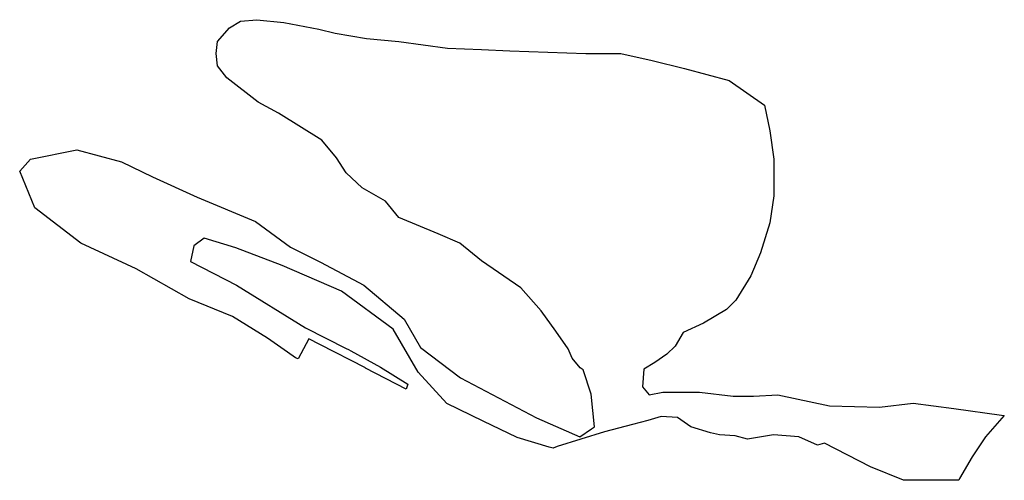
# Model space of a CAD drawing. Header units: metres. Extents: x 195679 to 205389, y 462624 to 463766.
# Tile 1 of 5: x 195679 to 196201, y 463512 to 463755. Entities that reach past the tile are written whole.
import ezdxf

# ---------------------------------------------------------------- set-up
doc = ezdxf.new("R2010")
doc.units = ezdxf.units.M
doc.header["$LTSCALE"] = 2.5
doc.layers.add('N-WE-WA-AFPLAGGEN-GN', color=2, linetype='Continuous', plot=False)

msp = doc.modelspace()

# ---------------------------------------------------------------- linework, layer by layer
at = {"layer": 'N-WE-WA-AFPLAGGEN-GN'}
msp.add_lwpolyline([(195939, 463738.99), (195979.18, 463737.56), (195997.83, 463737.56), (196014.33, 463733.97), (196031.55, 463729.66), (196055.23, 463723.21), (196073.88, 463710.29), (196076.75, 463696.66), (196078.9, 463681.6), (196078.9, 463662.23), (196076.75, 463647.88), (196071.73, 463632.09), (196066.7, 463619.9), (196058.81, 463606.98), (196053.79, 463601.96), (196041.59, 463594.79), (196030.83, 463589.77), (196026.53, 463582.59), (196022.22, 463578.29), (196015.77, 463573.98), (196010.03, 463570.4), (196009.31, 463561.07), (196012.9, 463556.76), (196020.07, 463558.2), (196039.44, 463558.2), (196057.38, 463556.05), (196068.14, 463556.05), (196081.05, 463556.76), (196108.32, 463551.03), (196134.86, 463550.31), (196152.8, 463552.46), (196174.32, 463549.59), (196199.6, 463546.01), (196201.02, 463545.81), (196191.08, 463534.48), (196183.9, 463523.98), (196177.22, 463512.41), (196176.89, 463511.54), (196147.63, 463511.65), (196130.15, 463518.64), (196105.7, 463531.17), (196101.99, 463530.13), (196092.08, 463534.48), (196078.77, 463535.63), (196064.86, 463533.39), (196058.33, 463535.02), (196050.16, 463535.57), (196045.26, 463536.66), (196034.92, 463539.92), (196027.85, 463544.82), (196019.14, 463545.36), (196012.06, 463543.19), (196003.9, 463541.01), (195989.2, 463537.2), (195964.13, 463529.42), (195961.98, 463528.49), (195959.82, 463529.14), (195942.8, 463534.2), (195924.8, 463542.91), (195905.62, 463552.18), (195890.44, 463568.82), (195877.07, 463591.63), (195849.85, 463611.77), (195818.28, 463625.38), (195793.81, 463634.67), (195777.07, 463639.71), (195771.47, 463635.72), (195769.78, 463627.51), (195794.04, 463614.93), (195830.76, 463592.29), (195852.18, 463581.36), (195853.41, 463580.79), (195854.75, 463580.05), (195870.37, 463571.4), (195884.86, 463562.42), (195884.02, 463559.78), (195862.56, 463570.88), (195862.4, 463571.13), (195838.25, 463583.49), (195832.48, 463586.5), (195826.78, 463575.79), (195825.42, 463576.37), (195821.23, 463579.34), (195810.58, 463586.9), (195791.93, 463598.38), (195768.97, 463607.7), (195740.99, 463623.49), (195711.58, 463637.12), (195687.18, 463655.77), (195679.22, 463675.19), (195685.03, 463681.6), (195709.43, 463686.62), (195733.1, 463680.16), (195749.6, 463672.27), (195773.28, 463661.51), (195804.13, 463648.6), (195822.78, 463634.96), (195838.56, 463627.07), (195861.52, 463614.88), (195883.04, 463596.94), (195891.65, 463581.87), (195912.85, 463565.87), (195953.15, 463544.61), (195976.12, 463534.6), (195982.34, 463538.78), (195983.84, 463539.79), (195982.14, 463557.08), (195977.81, 463570.11), (195976.31, 463571.11), (195972, 463576.14), (195969.85, 463581.16), (195963.39, 463590.48), (195955.5, 463601.25), (195944.74, 463613.44), (195923.94, 463627.79), (195912.46, 463637.12), (195900.98, 463642.14), (195880.17, 463650.75), (195873, 463659.36), (195860.8, 463666.53), (195852.19, 463674.42), (195847.17, 463682.31), (195839.28, 463691.64), (195816.32, 463705.99), (195805.56, 463711.73), (195789.06, 463724.64), (195784.04, 463731.1), (195783.32, 463737.56), (195784.02, 463743.96), (195790.49, 463751.19), (195796.23, 463754.77), (195804.84, 463755.49), (195819.19, 463754.06), (195837.84, 463750.47), (195846.45, 463748.32), (195862.95, 463745.45), (195880.17, 463744.01), (195906, 463740.43), (195923.94, 463739.71)], close=True, dxfattribs=at)

doc.saveas('drawing.dxf')
